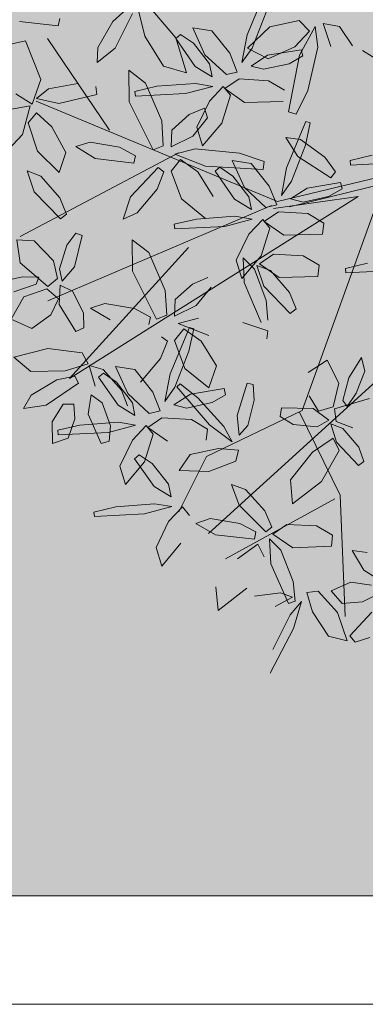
# Model space of a CAD drawing. Header units: millimetres. Extents: x -1567 to 968, y -503 to 481.
# Tile 88 of 145: x -478.351 to -477.555, y -139.441 to -137.173. Entities that reach past the tile are written whole.
import ezdxf

# ---------------------------------------------------------------- set-up
doc = ezdxf.new("R2010")
doc.units = ezdxf.units.MM
doc.layers.get('0').update_dxf_attribs({"lineweight": 0})
doc.layers.add('.', color=7, linetype='Continuous', lineweight=0)
doc.layers.add('cota', color=253, linetype='Continuous', lineweight=0)
doc.layers.add('ARBOLES', color=2, linetype='Continuous')
doc.layers.add('Hatch Jardin', color=64, linetype='Continuous', lineweight=0, true_color=0x729900)

# ---------------------------------------------------------------- blocks, each defined once
blk = doc.blocks.new('ARR2')
at = {"layer": 'ARBOLES', "color": 82, "lineweight": 5, "true_color": 0x49ca12}
for p, q in [((2740.194, 1214.7655), (2740.2585, 1214.9199)), ((2739.7915, 1214.8504), (2739.7464, 1214.8104)), ((2739.754, 1214.7209), (2739.8126, 1214.837)), ((2739.8538, 1214.7616), (2739.833, 1214.842)), ((2739.8791, 1214.847), (2739.9563, 1214.7558)), ((2740.2568, 1214.841), (2740.2102, 1214.7209)), ((2739.4356, 1214.8106), (2739.5648, 1214.7953)), ((2739.5648, 1214.7953), (2739.5701, 1214.8197)), ((2739.7464, 1214.8104), (2739.6966, 1214.7238)), ((2740.3668, 1214.8135), (2740.2699, 1214.792)), ((2740.4009, 1214.7777), (2740.3668, 1214.8135)), ((2740.0127, 1214.7894), (2740.0766, 1214.7795)), ((2740.0534, 1214.6993), (2740.0127, 1214.7894)), ((2740.0766, 1214.7795), (2740.1363, 1214.7046)), ((2740.2699, 1214.792), (2740.1951, 1214.7214)), ((2740.3525, 1214.7262), (2740.4009, 1214.7777)), ((2740.4206, 1214.794), (2740.3678, 1214.698)), ((2740.4296, 1214.7249), (2740.4206, 1214.794)), ((2740.4466, 1214.8032), (2740.5011, 1214.7936)), ((2740.4721, 1214.7265), (2740.4466, 1214.8032)), ((2740.5011, 1214.7936), (2740.5447, 1214.7292)), ((2739.4565, 1214.7454), (2739.4116, 1214.7359)), ((2739.5069, 1214.6174), (2739.4565, 1214.7454)), ((2739.7357, 1214.4481), (2739.5297, 1214.7537)), ((2739.9155, 1214.661), (2739.8538, 1214.7616)), ((2739.9562, 1214.7539), (2739.9722, 1214.7673)), ((2740.0209, 1214.6608), (2739.9562, 1214.7539)), ((2739.9563, 1214.7558), (2739.9924, 1214.6394)), ((2739.9722, 1214.7673), (2740.0154, 1214.7377)), ((2740.1767, 1214.6735), (2740.194, 1214.7655)), ((2739.6966, 1214.7238), (2739.6946, 1214.6737)), ((2739.6946, 1214.6737), (2739.754, 1214.7209)), ((2740.0154, 1214.7377), (2740.0687, 1214.6688)), ((2740.2102, 1214.7209), (2740.1767, 1214.6735)), ((2740.1951, 1214.7214), (2740.2639, 1214.6861)), ((2740.2621, 1214.6975), (2740.3739, 1214.7159)), ((2740.2639, 1214.6861), (2740.3525, 1214.7262)), ((2740.3739, 1214.7159), (2740.3792, 1214.6957)), ((2740.3958, 1214.5805), (2740.4296, 1214.7249)), ((2740.5776, 1214.7132), (2740.6423, 1214.6736)), ((2740.1246, 1214.6335), (2740.0534, 1214.6993)), ((2740.1363, 1214.7046), (2740.1611, 1214.6419)), ((2740.2069, 1214.6617), (2740.2621, 1214.6975)), ((2740.3678, 1214.698), (2740.3311, 1214.5088)), ((2740.3792, 1214.6957), (2740.3339, 1214.6694)), ((2739.8002, 1214.6476), (2739.8013, 1214.543)), ((2739.8551, 1214.6047), (2739.8002, 1214.6476)), ((2739.9924, 1214.6394), (2739.9155, 1214.661)), ((2740.077, 1214.6264), (2740.0209, 1214.6608)), ((2740.0687, 1214.6688), (2740.077, 1214.6264)), ((2740.1611, 1214.6419), (2740.1246, 1214.6335)), ((2740.2488, 1214.651), (2740.2069, 1214.6617)), ((2740.3339, 1214.6694), (2740.2488, 1214.651)), ((2739.4777, 1214.5345), (2739.5069, 1214.6174)), ((2740.1668, 1214.6187), (2740.1199, 1214.5866)), ((2740.2651, 1214.6131), (2740.1668, 1214.6187)), ((2740.3185, 1214.5812), (2740.2651, 1214.6131)), ((2739.5323, 1214.5855), (2739.4928, 1214.5535)), ((2739.6307, 1214.6032), (2739.5323, 1214.5855)), ((2739.6939, 1214.5672), (2739.6904, 1214.5933)), ((2739.8203, 1214.5771), (2739.8937, 1214.5944)), ((2739.8217, 1214.5619), (2739.8203, 1214.5771)), ((2739.9093, 1214.4789), (2739.8551, 1214.6047)), ((2739.8937, 1214.5944), (2740.0221, 1214.604)), ((2740.0793, 1214.594), (2739.9888, 1214.5701)), ((2740.0221, 1214.604), (2740.0793, 1214.594)), ((2740.0687, 1214.5443), (2740.1145, 1214.5936)), ((2740.1145, 1214.5936), (2740.1379, 1214.5643)), ((2740.1199, 1214.5866), (2740.1853, 1214.5408)), ((2740.3567, 1214.502), (2740.3958, 1214.5805)), ((2739.4234, 1214.5694), (2739.4777, 1214.5345)), ((2740.2945, 1214.2111), (2739.492, 1214.5443)), ((2739.4928, 1214.5535), (2739.5673, 1214.5369)), ((2739.5673, 1214.5369), (2739.6939, 1214.5672)), ((2739.8013, 1214.543), (2739.8809, 1214.3833)), ((2739.9888, 1214.5701), (2739.8217, 1214.5619)), ((2740.0267, 1214.4581), (2740.0687, 1214.5443)), ((2740.1379, 1214.5643), (2740.1091, 1214.4717)), ((2740.1853, 1214.5408), (2740.314, 1214.544)), ((2739.4714, 1214.5293), (2739.4023, 1214.5175)), ((2739.4456, 1214.434), (2739.4714, 1214.5293)), ((2740.0008, 1214.4999), (2740.0516, 1214.5215)), ((2740.0516, 1214.5215), (2740.0623, 1214.4899)), ((2740.3311, 1214.5088), (2740.3567, 1214.502)), ((2739.4925, 1214.506), (2739.4649, 1214.4724)), ((2739.5442, 1214.4597), (2739.4925, 1214.506)), ((2739.9147, 1214.3961), (2739.9093, 1214.4789)), ((2739.9428, 1214.4481), (2740.0008, 1214.4999)), ((2740.0623, 1214.4899), (2740.0131, 1214.4282)), ((2740.3251, 1214.3232), (2740.3896, 1214.4776)), ((2740.3896, 1214.4776), (2740.4039, 1214.4723)), ((2739.4649, 1214.4724), (2739.4959, 1214.3786)), ((2739.5906, 1214.3743), (2739.5442, 1214.4597)), ((2739.9405, 1214.3928), (2739.9428, 1214.4481)), ((2740.0453, 1214.3962), (2740.0267, 1214.4581)), ((2740.1091, 1214.4717), (2740.0453, 1214.3962)), ((2740.4039, 1214.4723), (2740.3879, 1214.3987)), ((2739.3805, 1214.3634), (2739.4456, 1214.434)), ((2740.0131, 1214.4282), (2739.9405, 1214.3928)), ((2740.3225, 1214.4241), (2740.3631, 1214.3601)), ((2740.372, 1214.4168), (2740.3225, 1214.4241)), ((2740.4529, 1214.3582), (2740.372, 1214.4168)), ((2739.4959, 1214.3786), (2739.5677, 1214.307)), ((2739.6708, 1214.4087), (2739.6231, 1214.3935)), ((2739.6231, 1214.3935), (2739.6878, 1214.3539)), ((2739.7693, 1214.3916), (2739.6708, 1214.4087)), ((2739.8223, 1214.3629), (2739.7693, 1214.3916)), ((2739.8809, 1214.3833), (2739.9147, 1214.3961)), ((2740.0204, 1214.3863), (2739.9531, 1214.3682)), ((2740.168, 1214.372), (2740.0204, 1214.3863)), ((2740.3879, 1214.3987), (2740.3413, 1214.2785)), ((2739.9655, 1214.3726), (2739.4378, 1214.0937)), ((2739.5677, 1214.307), (2739.5906, 1214.3743)), ((2739.6878, 1214.3539), (2739.817, 1214.3385)), ((2739.817, 1214.3385), (2739.8223, 1214.3629)), ((2739.9718, 1214.3509), (2739.9409, 1214.3123)), ((2739.9531, 1214.3682), (2740.0553, 1214.3287)), ((2740.0294, 1214.3098), (2739.9718, 1214.3509)), ((2740.1438, 1214.347), (2740.2077, 1214.3372)), ((2740.1845, 1214.2569), (2740.1438, 1214.347)), ((2740.251, 1214.3436), (2740.168, 1214.372)), ((2740.9352, 1214.3642), (2740.2945, 1214.2111)), ((2740.3631, 1214.3601), (2740.4724, 1214.2895)), ((2740.4879, 1214.3091), (2740.4529, 1214.3582)), ((2740.5368, 1214.3474), (2740.6102, 1214.3646)), ((2740.5383, 1214.3322), (2740.5368, 1214.3474)), ((2739.4613, 1214.3126), (2739.4851, 1214.2428)), ((2739.5071, 1214.2954), (2739.4613, 1214.3126)), ((2739.8059, 1214.2262), (2739.8972, 1214.3245)), ((2739.8972, 1214.3245), (2739.917, 1214.3092)), ((2739.9409, 1214.3123), (2739.9751, 1214.2191)), ((2740.0553, 1214.3287), (2740.2477, 1214.3174)), ((2740.0873, 1214.3116), (2740.1033, 1214.325)), ((2740.1033, 1214.325), (2740.1465, 1214.2954)), ((2740.2077, 1214.3372), (2740.2674, 1214.2622)), ((2740.2477, 1214.3174), (2740.251, 1214.3436)), ((2740.3077, 1214.2312), (2740.3251, 1214.3232)), ((2740.3345, 1214.1933), (2740.9358, 1214.3402)), ((2740.7053, 1214.3404), (2740.5383, 1214.3322)), ((2739.5706, 1214.2225), (2739.5071, 1214.2954)), ((2739.917, 1214.3092), (2739.8939, 1214.2517)), ((2740.0808, 1214.2273), (2740.0294, 1214.3098)), ((2740.152, 1214.2185), (2740.0873, 1214.3116)), ((2740.1465, 1214.2954), (2740.1997, 1214.2265)), ((2740.4724, 1214.2895), (2740.4879, 1214.3091)), ((2739.8939, 1214.2517), (2739.8278, 1214.1726)), ((2740.2557, 1214.1911), (2740.1845, 1214.2569)), ((2740.2674, 1214.2622), (2740.2922, 1214.1996)), ((2740.3413, 1214.2785), (2740.3077, 1214.2312)), ((2740.338, 1214.2193), (2740.3932, 1214.2552)), ((2740.3932, 1214.2552), (2740.505, 1214.2735)), ((2740.5103, 1214.2534), (2740.4649, 1214.2271)), ((2740.505, 1214.2735), (2740.5103, 1214.2534)), ((2739.4851, 1214.2428), (2739.573, 1214.1527)), ((2739.5925, 1214.1683), (2739.5706, 1214.2225)), ((2739.6024, 1213.6218), (2740.5631, 1214.2272)), ((2739.7806, 1214.1524), (2739.8059, 1214.2262)), ((2739.9751, 1214.2191), (2740.055, 1214.1543)), ((2740.2081, 1214.1841), (2740.152, 1214.2185)), ((2740.1997, 1214.2265), (2740.2081, 1214.1841)), ((2740.2821, 1214.1872), (2740.5631, 1214.2272)), ((2740.3798, 1214.2087), (2740.338, 1214.2193)), ((2740.6354, 1214.2321), (2740.3772, 1213.5152)), ((2740.4649, 1214.2271), (2740.3798, 1214.2087)), ((2740.275, 1214.1978), (2739.5306, 1213.8801)), ((2740.2922, 1214.1996), (2740.2557, 1214.1911)), ((2739.573, 1214.1527), (2739.5925, 1214.1683)), ((2739.8278, 1214.1726), (2739.7806, 1214.1524)), ((2739.9514, 1214.1348), (2740.0247, 1214.152)), ((2740.0247, 1214.152), (2740.1532, 1214.1616)), ((2740.2104, 1214.1517), (2740.1199, 1214.1278)), ((2740.1532, 1214.1616), (2740.2104, 1214.1517)), ((2740.1997, 1214.1019), (2740.2456, 1214.1512)), ((2740.2456, 1214.1512), (2740.269, 1214.1219)), ((2740.2979, 1214.1764), (2740.251, 1214.1443)), ((2740.3961, 1214.1708), (2740.2979, 1214.1764)), ((2740.4496, 1214.1389), (2740.3961, 1214.1708)), ((2739.9528, 1214.1196), (2739.9514, 1214.1348)), ((2740.1199, 1214.1278), (2739.9528, 1214.1196)), ((2740.269, 1214.1219), (2740.2402, 1214.0293)), ((2740.251, 1214.1443), (2740.3164, 1214.0985)), ((2740.4451, 1214.1016), (2740.4496, 1214.1389)), ((2739.4275, 1214.0832), (2739.4379, 1214.006)), ((2739.4852, 1214.0795), (2739.4275, 1214.0832)), ((2739.6232, 1214.1048), (2739.5933, 1214.0649)), ((2739.6192, 1213.9933), (2739.6442, 1214.0974)), ((2739.6442, 1214.0974), (2739.6232, 1214.1048)), ((2739.8116, 1214.0835), (2739.8126, 1213.9789)), ((2739.8665, 1214.0407), (2739.8116, 1214.0835)), ((2740.1577, 1214.0158), (2740.1997, 1214.1019)), ((2740.3164, 1214.0985), (2740.4451, 1214.1016)), ((2739.5495, 1214.0136), (2739.4852, 1214.0795)), ((2739.5933, 1214.0649), (2739.5695, 1213.9862)), ((2739.9988, 1214.0577), (2739.6024, 1213.6218)), ((2739.9206, 1213.9149), (2739.8665, 1214.0407)), ((2740.2402, 1214.0293), (2740.1764, 1213.9539)), ((2740.1806, 1214.0237), (2740.1836, 1213.9407)), ((2740.2183, 1213.9854), (2740.1806, 1214.0237)), ((2740.2815, 1214.0357), (2740.2346, 1214.0036)), ((2740.3798, 1214.0302), (2740.2815, 1214.0357)), ((2740.4332, 1213.9983), (2740.3798, 1214.0302)), ((2739.4379, 1214.006), (2739.5303, 1213.928)), ((2739.5623, 1213.9548), (2739.5495, 1214.0136)), ((2739.5695, 1213.9862), (2739.5786, 1213.9451)), ((2739.5786, 1213.9451), (2739.6192, 1213.9933)), ((2740.1764, 1213.9539), (2740.1577, 1214.0158)), ((2740.2574, 1213.8814), (2740.2183, 1213.9854)), ((2740.2258, 1213.998), (2740.2495, 1213.9283)), ((2740.2715, 1213.9808), (2740.2258, 1213.998)), ((2740.2346, 1214.0036), (2740.3, 1213.9579)), ((2740.4287, 1213.961), (2740.4332, 1213.9983)), ((2740.5209, 1213.988), (2740.5943, 1214.0052)), ((2740.5224, 1213.9728), (2740.5209, 1213.988)), ((2739.3704, 1213.9437), (2739.4465, 1213.9596)), ((2739.4465, 1213.9596), (2739.5001, 1213.9584)), ((2739.5001, 1213.9584), (2739.4916, 1213.9352)), ((2739.5303, 1213.928), (2739.5623, 1213.9548)), ((2739.8126, 1213.9789), (2739.8923, 1213.8193)), ((2740.0122, 1213.9358), (2740.063, 1213.9574)), ((2740.3351, 1213.908), (2740.2715, 1213.9808)), ((2740.3, 1213.9579), (2740.4287, 1213.961)), ((2740.6894, 1213.981), (2740.5224, 1213.9728)), ((2739.4916, 1213.9352), (2739.4174, 1213.9104)), ((2739.5265, 1213.9202), (2739.4505, 1213.8928)), ((2739.5661, 1213.887), (2739.5265, 1213.9202)), ((2739.5716, 1213.9325), (2739.5681, 1213.8679)), ((2739.6124, 1213.9121), (2739.5716, 1213.9325)), ((2739.9542, 1213.884), (2740.0122, 1213.9358)), ((2740.0736, 1213.9259), (2740.0245, 1213.8642)), ((2740.1836, 1213.9407), (2740.2405, 1213.8078)), ((2740.2495, 1213.9283), (2740.3375, 1213.8381)), ((2739.4505, 1213.8928), (2739.4079, 1213.8186)), ((2739.5402, 1213.8332), (2739.5661, 1213.887)), ((2739.6492, 1213.8404), (2739.6124, 1213.9121)), ((2739.926, 1213.8321), (2739.9206, 1213.9149)), ((2740.357, 1213.8537), (2740.3351, 1213.908)), ((2739.5681, 1213.8679), (2739.6233, 1213.778)), ((2739.7206, 1213.8712), (2739.6729, 1213.856)), ((2739.6729, 1213.856), (2739.7376, 1213.8164)), ((2739.8191, 1213.8541), (2739.7206, 1213.8712)), ((2739.8721, 1213.8254), (2739.8191, 1213.8541)), ((2739.9519, 1213.8288), (2739.9542, 1213.884)), ((2740.0245, 1213.8642), (2739.9519, 1213.8288)), ((2740.2628, 1213.8153), (2740.2574, 1213.8814)), ((2740.3375, 1213.8381), (2740.357, 1213.8537)), ((2739.4768, 1213.7881), (2739.5402, 1213.8332)), ((2739.65, 1213.7897), (2739.6492, 1213.8404)), ((2739.8668, 1213.801), (2739.8721, 1213.8254)), ((2739.8923, 1213.8193), (2739.926, 1213.8321)), ((2740.0317, 1213.8223), (2739.9645, 1213.8042)), ((2739.4079, 1213.8186), (2739.4768, 1213.7881)), ((2739.6233, 1213.778), (2739.65, 1213.7897)), ((2739.9372, 1213.6373), (2740.0016, 1213.7916)), ((2739.9645, 1213.8042), (2740.0667, 1213.7646)), ((2740.0016, 1213.7916), (2740.016, 1213.7864)), ((2740.2623, 1213.7796), (2740.1793, 1213.808)), ((2739.9086, 1213.7605), (2739.9284, 1213.7452)), ((2739.9832, 1213.7869), (2739.9522, 1213.7483)), ((2740.0407, 1213.7457), (2739.9832, 1213.7869)), ((2740.016, 1213.7864), (2740, 1213.7127)), ((2740.259, 1213.7534), (2740.2623, 1213.7796)), ((2739.9284, 1213.7452), (2739.9053, 1213.6876)), ((2739.9522, 1213.7483), (2739.9865, 1213.6551)), ((2740.0922, 1213.6632), (2740.0407, 1213.7457)), ((2739.5303, 1213.7208), (2739.4169, 1213.6922)), ((2739.4169, 1213.6922), (2739.4742, 1213.6452)), ((2739.6444, 1213.7067), (2739.5303, 1213.7208)), ((2739.6642, 1213.67), (2739.6444, 1213.7067)), ((2740, 1213.7127), (2739.9534, 1213.5926)), ((2740.532, 1213.6241), (2740.5743, 1213.6911)), ((2740.5743, 1213.6911), (2740.5856, 1213.6453)), ((2739.588, 1213.6472), (2739.6642, 1213.67)), ((2739.6676, 1213.6646), (2739.6876, 1213.596)), ((2739.7143, 1213.6513), (2739.6676, 1213.6646)), ((2739.7558, 1213.6611), (2739.8198, 1213.6513)), ((2739.7965, 1213.571), (2739.7558, 1213.6611)), ((2739.9053, 1213.6876), (2739.8391, 1213.6086)), ((2740.0663, 1213.5903), (2740.0922, 1213.6632)), ((2740.4603, 1213.6823), (2740.3971, 1213.6412)), ((2740.4991, 1213.606), (2740.4603, 1213.6823)), ((2739.4742, 1213.6452), (2739.588, 1213.6472)), ((2739.6197, 1213.6293), (2739.5604, 1213.6171)), ((2739.6323, 1213.6062), (2739.6197, 1213.6293)), ((2739.6994, 1213.6256), (2739.7153, 1213.639)), ((2739.764, 1213.5325), (2739.6994, 1213.6256)), ((2739.7759, 1213.583), (2739.7143, 1213.6513)), ((2739.7153, 1213.639), (2739.7585, 1213.6094)), ((2739.8198, 1213.6513), (2739.8795, 1213.5763)), ((2739.9198, 1213.5452), (2739.9372, 1213.6373)), ((2739.9865, 1213.6551), (2740.0663, 1213.5903)), ((2740.5122, 1213.5484), (2740.532, 1213.6241)), ((2740.5856, 1213.6453), (2740.5573, 1213.5728)), ((2739.5604, 1213.6171), (2739.4749, 1213.5653)), ((2739.525, 1213.5325), (2739.6323, 1213.6062)), ((2739.7585, 1213.6094), (2739.8118, 1213.5405)), ((2739.9534, 1213.5926), (2739.9198, 1213.5452)), ((2739.9593, 1213.5932), (2739.9704, 1213.6037)), ((2740.069, 1213.4669), (2739.9593, 1213.5932)), ((2739.9704, 1213.6037), (2740.0293, 1213.5567)), ((2740.1602, 1213.4977), (2740.1934, 1213.6061)), ((2740.1934, 1213.6061), (2740.2138, 1213.6018)), ((2740.2138, 1213.6018), (2740.2172, 1213.5496)), ((2740.4805, 1213.5274), (2740.4991, 1213.606)), ((2739.4749, 1213.5653), (2739.4495, 1213.5213)), ((2739.6743, 1213.5669), (2739.6645, 1213.5025)), ((2739.7111, 1213.5406), (2739.6743, 1213.5669)), ((2739.7951, 1213.53), (2739.7759, 1213.583)), ((2739.8677, 1213.5052), (2739.7965, 1213.571)), ((2739.8795, 1213.5763), (2739.9042, 1213.5137)), ((2739.95, 1213.5334), (2740.0052, 1213.5693)), ((2740.0052, 1213.5693), (2740.1171, 1213.5876)), ((2740.1223, 1213.5674), (2740.077, 1213.5412)), ((2740.1171, 1213.5876), (2740.1223, 1213.5674)), ((2740.4001, 1213.5635), (2740.4311, 1213.5124)), ((2740.5573, 1213.5728), (2740.5269, 1213.5286)), ((2739.4495, 1213.5213), (2739.525, 1213.5325)), ((2739.581, 1213.5364), (2739.5451, 1213.4767)), ((2739.6168, 1213.5363), (2739.581, 1213.5364)), ((2739.6206, 1213.4867), (2739.6168, 1213.5363)), ((2739.739, 1213.4633), (2739.7111, 1213.5406)), ((2739.8201, 1213.4982), (2739.764, 1213.5325)), ((2739.8118, 1213.5405), (2739.8201, 1213.4982)), ((2739.9919, 1213.5227), (2739.95, 1213.5334)), ((2740.077, 1213.5412), (2739.9919, 1213.5227)), ((2740.0293, 1213.5567), (2740.1162, 1213.4616)), ((2740.2172, 1213.5496), (2740.196, 1213.4651)), ((2740.4311, 1213.5124), (2740.4805, 1213.5274)), ((2740.6007, 1213.5547), (2740.485, 1213.5199)), ((2740.5269, 1213.5286), (2740.5122, 1213.5484)), ((2739.6645, 1213.5025), (2739.708, 1213.4044)), ((2739.9042, 1213.5137), (2739.8677, 1213.5052)), ((2740.3772, 1213.5152), (2740.0587, 1213.3619)), ((2740.1678, 1213.4323), (2740.1602, 1213.4977)), ((2740.3086, 1213.5241), (2740.3038, 1213.4953)), ((2740.3038, 1213.4953), (2740.3466, 1213.4683)), ((2740.414, 1213.5212), (2740.3086, 1213.5241)), ((2740.3684, 1213.5093), (2740.5038, 1213.2324)), ((2740.4661, 1213.4829), (2740.414, 1213.5212)), ((2740.485, 1213.5199), (2740.49, 1213.4785)), ((2739.5451, 1213.4767), (2739.5461, 1213.4045)), ((2739.5634, 1213.4488), (2739.6368, 1213.4661)), ((2739.5986, 1213.4223), (2739.6206, 1213.4867)), ((2739.6368, 1213.4661), (2739.7653, 1213.4757)), ((2739.8225, 1213.4658), (2739.7319, 1213.4419)), ((2739.7347, 1213.4124), (2739.739, 1213.4633)), ((2739.7653, 1213.4757), (2739.8225, 1213.4658)), ((2739.8118, 1213.416), (2739.8577, 1213.4653)), ((2739.8577, 1213.4653), (2739.881, 1213.436)), ((2739.9099, 1213.4904), (2739.863, 1213.4583)), ((2740.0082, 1213.4848), (2739.9099, 1213.4904)), ((2740.0617, 1213.4529), (2740.0082, 1213.4848)), ((2740.1438, 1213.4105), (2740.069, 1213.4669)), ((2740.1162, 1213.4616), (2740.1438, 1213.4105)), ((2740.196, 1213.4651), (2740.1678, 1213.4323)), ((2740.3466, 1213.4683), (2740.4268, 1213.4599)), ((2740.4268, 1213.4599), (2740.4661, 1213.4829)), ((2740.4728, 1213.4701), (2740.491, 1213.4098)), ((2740.5122, 1213.4553), (2740.4728, 1213.4701)), ((2740.49, 1213.4785), (2740.5462, 1213.457)), ((2739.5649, 1213.4336), (2739.5634, 1213.4488)), ((2739.7319, 1213.4419), (2739.5649, 1213.4336)), ((2739.881, 1213.436), (2739.8523, 1213.3434)), ((2739.863, 1213.4583), (2739.9284, 1213.4126)), ((2740.0572, 1213.4157), (2740.0617, 1213.4529)), ((2740.5652, 1213.3924), (2740.5122, 1213.4553)), ((2739.5461, 1213.4045), (2739.5986, 1213.4223)), ((2739.708, 1213.4044), (2739.7347, 1213.4124)), ((2739.7698, 1213.3299), (2739.8118, 1213.416)), ((2740.4116, 1213.3762), (2740.48, 1213.4232)), ((2740.48, 1213.4232), (2740.5005, 1213.3817)), ((2740.491, 1213.4098), (2740.5646, 1213.3319)), ((2739.819, 1213.354), (2739.8349, 1213.3675)), ((2739.8349, 1213.3675), (2739.8782, 1213.3381)), ((2740.0587, 1213.3619), (2739.9661, 1213.1769)), ((2739.9672, 1213.315), (2740.0044, 1213.3679)), ((2740.0044, 1213.3679), (2740.098, 1213.3881)), ((2740.098, 1213.3881), (2740.1651, 1213.3825)), ((2740.1651, 1213.3825), (2740.1565, 1213.3461)), ((2740.3382, 1213.2837), (2740.4116, 1213.3762)), ((2740.5005, 1213.3817), (2740.4413, 1213.2779)), ((2740.5823, 1213.3455), (2740.5652, 1213.3924)), ((2739.7884, 1213.2679), (2739.7698, 1213.3299)), ((2739.8523, 1213.3434), (2739.7884, 1213.2679)), ((2739.8841, 1213.2612), (2739.819, 1213.354)), ((2739.8782, 1213.3381), (2739.9319, 1213.2695)), ((2740.1565, 1213.3461), (2740.066, 1213.3115)), ((2740.5646, 1213.3319), (2740.5823, 1213.3455)), ((2740.066, 1213.3115), (2739.9672, 1213.315)), ((2739.9319, 1213.2695), (2739.9404, 1213.2271)), ((2740.1423, 1213.2687), (2740.1671, 1213.1993)), ((2740.1883, 1213.2521), (2740.1423, 1213.2687)), ((2740.3443, 1213.2041), (2740.3382, 1213.2837)), ((2740.4413, 1213.2779), (2740.3443, 1213.2041)), ((2739.9404, 1213.2271), (2739.8841, 1213.2612)), ((2740.2529, 1213.1802), (2740.1883, 1213.2521)), ((2740.5038, 1213.2324), (2740.5199, 1212.8292)), ((2739.7572, 1213.1941), (2739.8857, 1213.2044)), ((2739.8857, 1213.2044), (2739.9429, 1213.1948)), ((2740.4862, 1213.2206), (2740.1221, 1213.0213)), ((2740.1671, 1213.1993), (2740.2562, 1213.1104)), ((2739.684, 1213.1765), (2739.7572, 1213.1941)), ((2739.6855, 1213.1613), (2739.684, 1213.1765)), ((2739.8525, 1213.1704), (2739.6855, 1213.1613)), ((2739.9429, 1213.1948), (2739.8525, 1213.1704)), ((2739.9325, 1213.1449), (2739.9781, 1213.1945)), ((2739.9781, 1213.1945), (2740.0016, 1213.1653)), ((2740.2755, 1213.1263), (2740.2529, 1213.1802)), ((2739.891, 1213.0586), (2739.9325, 1213.1449)), ((2740.0707, 1213.1547), (2740.0232, 1213.1389)), ((2740.0232, 1213.1389), (2740.0884, 1213.1002)), ((2740.1694, 1213.139), (2740.0707, 1213.1547)), ((2740.2228, 1213.1111), (2740.1694, 1213.139)), ((2740.3262, 1213.1354), (2740.2797, 1213.1026)), ((2740.4245, 1213.1312), (2740.3262, 1213.1354)), ((2740.0884, 1213.1002), (2740.2178, 1213.0866)), ((2740.2178, 1213.0866), (2740.2228, 1213.1111)), ((2740.2562, 1213.1104), (2740.2755, 1213.1263)), ((2740.2797, 1213.1026), (2740.3457, 1213.0578)), ((2740.4784, 1213.1), (2740.4245, 1213.1312)), ((2740.4744, 1213.0627), (2740.4784, 1213.1)), ((2739.9734, 1213.0725), (2739.9099, 1212.9967)), ((2740.1619, 1213.0213), (2740.2296, 1213.0693)), ((2740.2296, 1213.0693), (2740.2507, 1213.028)), ((2740.2683, 1213.0871), (2740.2724, 1213.0041)), ((2740.3065, 1213.0494), (2740.2683, 1213.0871)), ((2739.9099, 1212.9967), (2739.891, 1213.0586)), ((2740.3471, 1212.9459), (2740.3065, 1213.0494)), ((2740.3457, 1213.0578), (2740.4744, 1213.0627)), ((2740.5432, 1213.0483), (2740.5828, 1212.983)), ((2740.5936, 1213.0419), (2740.5432, 1213.0483)), ((2740.2724, 1213.0041), (2740.3312, 1212.8721)), ((2740.5828, 1212.983), (2740.6923, 1212.9126)), ((2740.3534, 1212.8799), (2740.3471, 1212.9459)), ((2740.5392, 1212.9429), (2740.473, 1212.914)), ((2740.6081, 1212.9329), (2740.5392, 1212.9429)), ((2740.097, 1212.8483), (2740.0898, 1212.9278)), ((2740.1929, 1212.9234), (2740.097, 1212.8483)), ((2740.2182, 1212.8967), (2740.3046, 1212.9074)), ((2740.3046, 1212.9074), (2740.3453, 1212.893)), ((2740.3927, 1212.9085), (2740.4298, 1212.9136)), ((2740.4117, 1212.8439), (2740.3927, 1212.9085)), ((2740.4298, 1212.9136), (2740.4948, 1212.8417)), ((2740.473, 1212.914), (2740.5096, 1212.8725)), ((2740.3453, 1212.893), (2740.2871, 1212.8623)), ((2740.3312, 1212.8721), (2740.3534, 1212.8799)), ((2740.3367, 1212.8343), (2740.3744, 1212.8785)), ((2740.3744, 1212.8785), (2740.3487, 1212.7884)), ((2740.5096, 1212.8725), (2740.5775, 1212.8772)), ((2740.5775, 1212.8772), (2740.6218, 1212.8999)), ((2740.4644, 1212.7638), (2740.4117, 1212.8439)), ((2740.4948, 1212.8417), (2740.5272, 1212.7483)), ((2740.6091, 1212.8428), (2740.5356, 1212.7647)), ((2740.5272, 1212.7483), (2740.4644, 1212.7638)), ((2740.5356, 1212.7647), (2740.5532, 1212.7432)), ((2740.5532, 1212.7432), (2740.6018, 1212.7589))]:
    blk.add_line(p, q, dxfattribs=at)
at = {"layer": 'ARBOLES', "color": 88, "lineweight": 5, "true_color": 0x193c0b}
blk.add_line((2740.9133, 1213.8764), (2740.0653, 1213.1056), dxfattribs=at)
at = {"layer": 'ARBOLES', "color": 74, "lineweight": 5, "true_color": 0x4bb521}
for p, q in [((2740.2794, 1212.7189), (2740.3367, 1212.8343)), ((2740.3487, 1212.7884), (2740.2706, 1212.6405))]:
    blk.add_line(p, q, dxfattribs=at)

msp = doc.modelspace()

# ---------------------------------------------------------------- hatches: boundary and pattern name
at = {"layer": '.', "true_color": 0x636466, "transparency": 33554559}
h = msp.add_hatch(dxfattribs=at)
h.set_pattern_fill('AR-SAND', color=251, scale=0.0087, angle=-90)
h.set_pattern_definition([(307.5, (-347735.56814, -9281814.34033), (0.425789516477, 0.013920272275), [0, -0.3358896, 0, -0.375666, 0, -0.3590925]), (277.5, (-347735.56814, -9281814.3403), (0.623637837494, -0.39108525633), [0, -0.1812036, 0, -0.3027426, 0, -0.1160145]), (237.5, (-347735.56814, -9281814.06852), (0.00125035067, -0.68816336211), [0, -0.11049, 0, -0.397764, 0, -0.519303]), (227.5, (-347735.56814, -9281814.0685), (0.193948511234, -0.66429411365), [0, -0.055245, 0, -0.2607564, 0, -0.298323])])
edge = h.paths.add_edge_path()
edge.add_line((-476.8974, -122.2911), (-479.0335, -122.2911))
edge.add_line((-479.0335, -122.2911), (-479.3995, -121.925))
edge.add_line((-479.3995, -121.925), (-479.3996, -109.4434))
edge.add_line((-479.3996, -109.4434), (-479.3996, -109.4434))
edge.add_line((-479.3996, -109.4434), (-479.3996, -96.3715))
edge.add_line((-479.3996, -96.3715), (-484.6608, -96.3715))
edge.add_line((-484.6608, -96.3715), (-485.0123, -96.02))
edge.add_line((-485.0123, -96.02), (-485.0123, -84.7861))
edge.add_line((-485.0123, -84.7861), (-485.0123, -55.2911))
edge.add_line((-485.0123, -55.2911), (-477.6986, -55.2911))
edge.add_line((-477.6986, -55.2911), (-477.6986, -47.3967))
edge.add_line((-477.6986, -47.3967), (-489.8318, -47.3967))
edge.add_line((-489.8318, -47.3967), (-489.8319, -95.6161))
edge.add_line((-489.8319, -95.6161), (-493.834, -95.6161))
edge.add_line((-493.834, -95.6161), (-493.834, -100.0661))
edge.add_line((-493.834, -100.0661), (-498.034, -100.0661))
edge.add_line((-498.034, -100.0661), (-498.034, -105.4357))
edge.add_line((-498.034, -105.4357), (-488.3063, -105.4357))
edge.add_arc((-488.3063, -107.9356), 2.5, 0.0346, 90, ccw=False)
edge.add_line((-485.8063, -107.9341), (-485.8063, -122.8732))
edge.add_line((-485.8063, -122.8732), (-485.8063, -124.6749))
edge.add_arc((-486.8054, -124.6742), 0.999, 269.9462, 359.9576, ccw=False)
edge.add_line((-486.8063, -125.6732), (-494.5477, -125.6735))
edge.add_line((-494.5477, -125.6735), (-494.5477, -137.6735))
edge.add_line((-494.5477, -137.6735), (-486.8063, -137.6735))
edge.add_arc((-486.8058, -138.6729), 0.9995, -0.0301, 90.0302, ccw=False)
edge.add_line((-485.8063, -138.6735), (-485.8063, -141.151))
edge.add_line((-485.8063, -141.151), (-479.1463, -141.151))
edge.add_line((-479.1463, -141.151), (-479.1136, -136.4681))
edge.add_arc((-478.1163, -136.5411), 1, 90, 175.8155, ccw=False)
edge.add_line((-478.1163, -135.5411), (-476.8976, -135.5411))
edge.add_line((-476.8976, -135.5411), (-476.8974, -122.2911))
at = {"layer": 'Hatch Jardin', "lineweight": 0, "true_color": 0x136734, "transparency": 33554597}
h = msp.add_hatch(dxfattribs=at)
h.set_pattern_fill('AR-SAND', color=116, scale=0.0034, angle=304.2117, style=0)
h.set_pattern_definition([(341.711704, (-28.12582, -178.575), (0.1345488, 0.09805785), [0, -0.1312672, 0, -0.146812, 0, -0.140335]), (311.711704, (-28.12582, -178.575), (0.287482, 0.01064072), [0, -0.0708152, 0, -0.1183132, 0, -0.045339]), (271.711704, (-28.18555, -178.48715), (0.15161477, -0.22212728), [0, -0.04318, 0, -0.155448, 0, -0.202946]), (261.711704, (-28.18555, -178.48715), (0.20864654, -0.17207145), [0, -0.02159, 0, -0.1019048, 0, -0.116586])])
edge = h.paths.add_edge_path()
edge.add_line((-459.3717, -139.1911), (-479.0163, -139.1911))
edge.add_line((-479.0163, -139.1911), (-479.0163, -136.5411))
edge.add_arc((-478.1163, -136.5411), 0.9, 89.9988, 180, ccw=False)
edge.add_line((-478.1163, -135.6411), (-460.2707, -135.6411))
edge.add_arc((-460.2717, -136.5411), 0.9, 0.0268, 89.9367, ccw=False)
edge.add_line((-459.3717, -136.5406), (-459.3717, -139.1911))

# ---------------------------------------------------------------- linework, layer by layer
msp.add_lwpolyline([(-479.1163, -139.1911), (-459.5517, -139.1911), (-459.5517, -139.4411), (-479.1163, -139.4411)], close=True)

# ---------------------------------------------------------------- block references
at = {"layer": 'cota', "xscale": 0.6917913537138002, "yscale": 0.6917913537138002, "zscale": 0.6917913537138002}
msp.add_blockref('ARR2', (-2373.4699, -977.5722, 1350.8029), dxfattribs=at)

doc.saveas('drawing.dxf')
